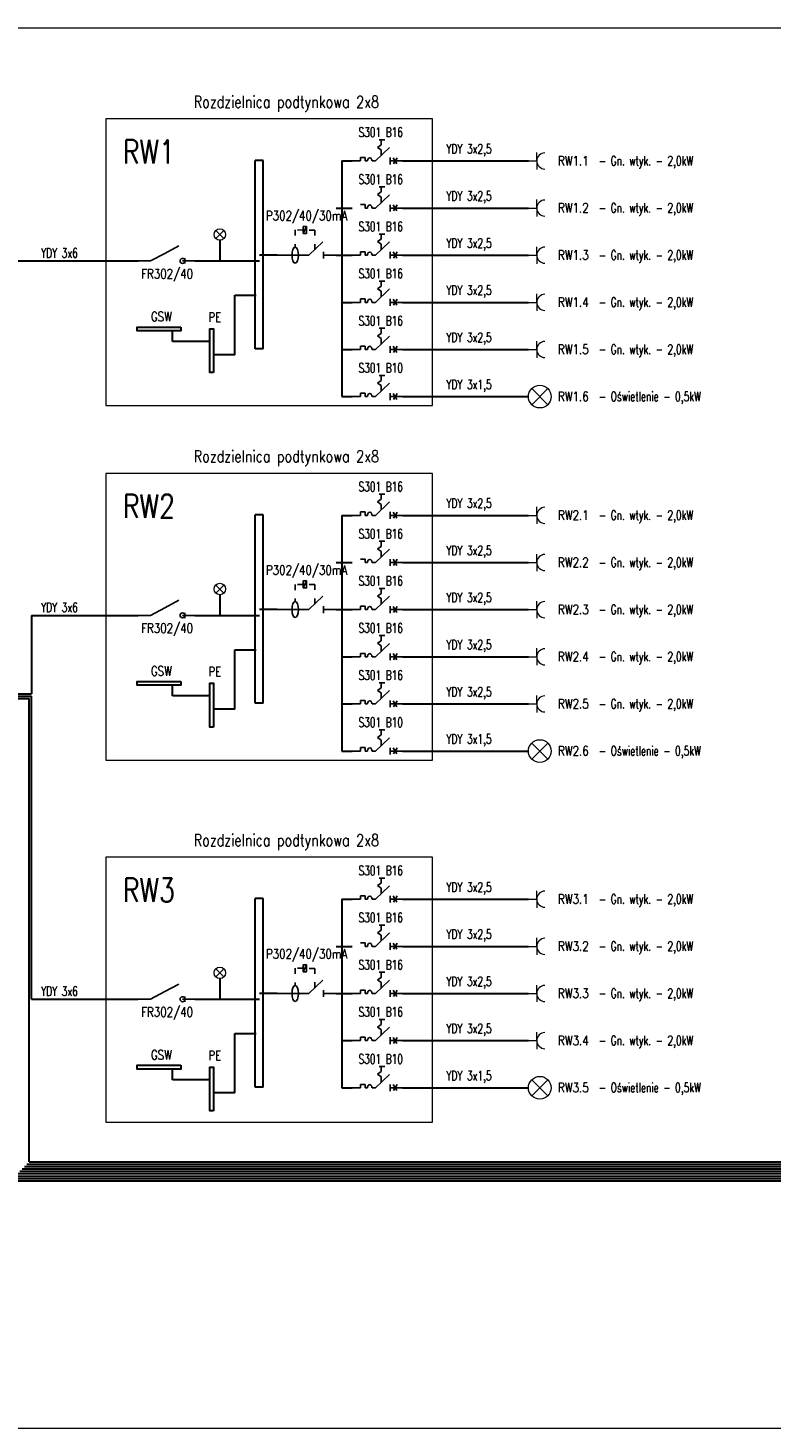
# Model space of a CAD drawing. Header units: millimetres. Extents: x 1575 to 12653, y -3998 to 8126.
# Tile 4 of 11: x 4748 to 6326, y -120 to 2850. Entities that reach past the tile are written whole.
import ezdxf
from ezdxf.enums import TextEntityAlignment as Align
from ezdxf.lldxf.tags import DXFTag

# ---------------------------------------------------------------- set-up
doc = ezdxf.new("R2010")
doc.units = ezdxf.units.MM
doc.linetypes.add('ACAD_ISO03W100', pattern=[30, 12, -18])
for name, color, linetype, lineweight in [('EE_OPR_SYM', 3, 'Continuous', 15), ('EE_OSP_SYM', 3, 'Continuous', 15), ('Opisy', 30, 'Continuous', 25), ('Prad', 1, 'Continuous', 30), ('przerywana', 254, 'DASHED', 15), ('Ramka', 254, 'Continuous', 15)]:
    doc.layers.add(name, color=color, linetype=linetype, lineweight=lineweight)
doc.layers.add('EE_SYGOCHR_SYM', color=1, linetype='Continuous')
doc.styles.get("Standard").update_dxf_attribs({"font": 'romans.shx'})
tags = doc.linetypes.add('DASHED', pattern=[19.05, 12.7, -6.35]).pattern_tags.tags
tags[6:7] = [DXFTag(74, 4), DXFTag(75, 0), DXFTag(340, '0'), DXFTag(46, 1.0), DXFTag(50, 0.0), DXFTag(44, 0.0), DXFTag(45, 0.0)]
tags[4:5] = [DXFTag(74, 4), DXFTag(75, 0), DXFTag(340, '0'), DXFTag(46, 1.0), DXFTag(50, 0.0), DXFTag(44, 0.0), DXFTag(45, 0.0)]

# ---------------------------------------------------------------- blocks, each defined once
blk = doc.blocks.new('Gn pojedyncze')
at = {"layer": 'EE_OSP_SYM'}
for p, q in [((0, 0), (12, 0)), ((12, 0), (12, 12)), ((12, 0), (12, -12))]:
    blk.add_line(p, q, dxfattribs=at)
blk.add_arc((23.3, 0), 11.4, 90, 270, dxfattribs=at)

msp = doc.modelspace()

# ---------------------------------------------------------------- linework, layer by layer
at = {"layer": 'EE_OPR_SYM'}
for p, q in [((5164.2, 2403.2), (5147.2, 2420.3)), ((5147.2, 2403.3), (5164.3, 2420.3)), ((5817.7, 2050.9), (5851.9, 2085)), ((5851.8, 2050.9), (5817.8, 2085)), ((5164.2, 1651.3), (5147.2, 1668.4)), ((5147.2, 1651.4), (5164.3, 1668.4)), ((5817.7, 1299), (5851.9, 1333.1)), ((5851.8, 1299), (5817.8, 1333.1)), ((5164.2, 837), (5147.2, 854.1)), ((5147.2, 837), (5164.3, 854.1)), ((5817.7, 584.7), (5851.9, 618.8)), ((5851.8, 584.7), (5817.8, 618.8))]:
    msp.add_line(p, q, dxfattribs=at)
for centre, radius in [((5155.7, 2411.8), 12.1), ((5834.8, 2068), 24.1), ((5155.7, 1659.9), 12.1), ((5834.8, 1316.1), 24.1), ((5155.7, 845.6), 12.1), ((5834.8, 601.8), 24.1)]:
    msp.add_circle(centre, radius, dxfattribs=at)
at = {"layer": 'EE_SYGOCHR_SYM'}
for p, q in [((5515.6, 2596.4), (5485.9, 2568)), ((5454.5, 2568), (5436.3, 2568)), ((5454.5, 2575.3), (5464.2, 2575.3)), ((5454.5, 2568), (5454.5, 2575.3)), ((5464.2, 2575.3), (5464.2, 2568)), ((5469, 2568), (5464.2, 2568)), ((5485.9, 2568), (5478.7, 2568)), ((5517, 2560.7), (5517, 2575.2)), ((5543.4, 2568), (5517, 2568)), ((5523.9, 2574.9), (5531.7, 2561.9)), ((5532.3, 2574.9), (5524.4, 2561.9)), ((5515.6, 2496.4), (5485.9, 2468)), ((5454.5, 2475.3), (5464.2, 2475.3)), ((5464.2, 2475.3), (5464.2, 2468)), ((5469, 2468), (5464.2, 2468)), ((5485.9, 2468), (5478.7, 2468)), ((5517, 2460.7), (5517, 2475.2)), ((5543.4, 2468), (5517, 2468)), ((5523.9, 2474.9), (5531.7, 2461.9)), ((5532.3, 2474.9), (5524.4, 2461.9)), ((5340, 2428.8), (5332.8, 2414.2)), ((5068.4, 2387.9), (5038.6, 2371.9)), ((5374.6, 2396.4), (5344.8, 2368)), ((5515.6, 2396.4), (5485.9, 2368)), ((5008.8, 2355.9), (4982.4, 2355.9)), ((5038.6, 2371.9), (5008.8, 2355.9)), ((5102.9, 2355.9), (5076.4, 2355.9)), ((5081.7, 2361.6), (5081.7, 2350.2)), ((5337.6, 2368), (5277.1, 2368)), ((5344.8, 2368), (5337.6, 2368)), ((5375.9, 2360.7), (5375.9, 2375.2)), ((5402.4, 2368), (5375.9, 2368)), ((5454.5, 2368), (5436.3, 2368)), ((5454.5, 2368), (5436.3, 2368)), ((5454.5, 2368), (5454.5, 2375.3)), ((5454.5, 2375.3), (5464.2, 2375.3)), ((5464.2, 2375.3), (5464.2, 2368)), ((5469, 2368), (5464.2, 2368)), ((5485.9, 2368), (5478.7, 2368)), ((5517, 2360.7), (5517, 2375.2)), ((5543.4, 2368), (5517, 2368)), ((5523.9, 2374.9), (5531.7, 2361.9)), ((5532.3, 2374.9), (5524.4, 2361.9)), ((5515.6, 2296.4), (5485.9, 2268)), ((5454.5, 2268), (5436.3, 2268)), ((5454.5, 2268), (5454.5, 2275.3)), ((5454.5, 2275.3), (5464.2, 2275.3)), ((5464.2, 2275.3), (5464.2, 2268)), ((5469, 2268), (5464.2, 2268)), ((5485.9, 2268), (5478.7, 2268)), ((5517, 2260.7), (5517, 2275.2)), ((5543.4, 2268), (5517, 2268)), ((5523.9, 2274.9), (5531.7, 2261.9)), ((5532.3, 2274.9), (5524.4, 2261.9)), ((5454.5, 2168), (5454.5, 2175.3)), ((5454.5, 2175.3), (5464.2, 2175.3)), ((5464.2, 2175.3), (5464.2, 2168)), ((5515.6, 2196.4), (5485.9, 2168)), ((5517, 2160.7), (5517, 2175.2)), ((5523.9, 2174.9), (5531.7, 2161.9)), ((5532.3, 2174.9), (5524.4, 2161.9)), ((5454.5, 2168), (5436.3, 2168)), ((5469, 2168), (5464.2, 2168)), ((5485.9, 2168), (5478.7, 2168)), ((5543.4, 2168), (5517, 2168)), ((5515.6, 2096.4), (5485.9, 2068)), ((5454.5, 2068), (5436.3, 2068)), ((5454.5, 2075.3), (5464.2, 2075.3)), ((5454.5, 2068), (5454.5, 2075.3)), ((5464.2, 2075.3), (5464.2, 2068)), ((5469, 2068), (5464.2, 2068)), ((5485.9, 2068), (5478.7, 2068)), ((5517, 2060.7), (5517, 2075.2)), ((5543.4, 2068), (5517, 2068)), ((5523.9, 2074.9), (5531.7, 2061.9)), ((5532.3, 2074.9), (5524.4, 2061.9)), ((5515.6, 1844.5), (5485.9, 1816.1)), ((5454.5, 1816.1), (5436.3, 1816.1)), ((5454.5, 1823.4), (5464.2, 1823.4)), ((5454.5, 1816.1), (5454.5, 1823.4)), ((5464.2, 1823.4), (5464.2, 1816.1)), ((5469, 1816.1), (5464.2, 1816.1)), ((5485.9, 1816.1), (5478.7, 1816.1)), ((5517, 1808.9), (5517, 1823.3)), ((5543.4, 1816.1), (5517, 1816.1)), ((5523.9, 1823), (5531.7, 1810)), ((5532.3, 1823), (5524.4, 1810)), ((5454.5, 1723.4), (5464.2, 1723.4)), ((5464.2, 1723.4), (5464.2, 1716.1)), ((5515.6, 1744.5), (5485.9, 1716.1)), ((5517, 1708.9), (5517, 1723.3)), ((5523.9, 1723), (5531.7, 1710)), ((5532.3, 1723), (5524.4, 1710)), ((5469, 1716.1), (5464.2, 1716.1)), ((5485.9, 1716.1), (5478.7, 1716.1)), ((5543.4, 1716.1), (5517, 1716.1)), ((5340, 1676.9), (5332.8, 1662.3)), ((5068.4, 1636), (5038.6, 1620)), ((5374.6, 1644.5), (5344.8, 1616.1)), ((5515.6, 1644.5), (5485.9, 1616.1)), ((5008.8, 1604), (4982.4, 1604)), ((5038.6, 1620), (5008.8, 1604)), ((5102.9, 1604), (5076.4, 1604)), ((5081.7, 1609.7), (5081.7, 1598.3)), ((5337.6, 1616.1), (5277.1, 1616.1)), ((5344.8, 1616.1), (5337.6, 1616.1)), ((5375.9, 1608.9), (5375.9, 1623.3)), ((5402.4, 1616.1), (5375.9, 1616.1)), ((5454.5, 1616.1), (5436.3, 1616.1)), ((5454.5, 1616.1), (5436.3, 1616.1)), ((5454.5, 1616.1), (5454.5, 1623.4)), ((5454.5, 1623.4), (5464.2, 1623.4)), ((5464.2, 1623.4), (5464.2, 1616.1)), ((5469, 1616.1), (5464.2, 1616.1)), ((5485.9, 1616.1), (5478.7, 1616.1)), ((5517, 1608.9), (5517, 1623.3)), ((5543.4, 1616.1), (5517, 1616.1)), ((5523.9, 1623), (5531.7, 1610)), ((5532.3, 1623), (5524.4, 1610)), ((5515.6, 1544.5), (5485.9, 1516.1)), ((5454.5, 1516.1), (5436.3, 1516.1)), ((5454.5, 1516.1), (5454.5, 1523.4)), ((5454.5, 1523.4), (5464.2, 1523.4)), ((5464.2, 1523.4), (5464.2, 1516.1)), ((5469, 1516.1), (5464.2, 1516.1)), ((5485.9, 1516.1), (5478.7, 1516.1)), ((5517, 1508.9), (5517, 1523.3)), ((5543.4, 1516.1), (5517, 1516.1)), ((5523.9, 1523), (5531.7, 1510)), ((5532.3, 1523), (5524.4, 1510)), ((5515.6, 1444.5), (5485.9, 1416.1)), ((5454.5, 1416.1), (5436.3, 1416.1)), ((5454.5, 1416.1), (5454.5, 1423.4)), ((5454.5, 1423.4), (5464.2, 1423.4)), ((5464.2, 1423.4), (5464.2, 1416.1)), ((5469, 1416.1), (5464.2, 1416.1)), ((5485.9, 1416.1), (5478.7, 1416.1)), ((5517, 1408.9), (5517, 1423.3)), ((5543.4, 1416.1), (5517, 1416.1)), ((5523.9, 1423), (5531.7, 1410)), ((5532.3, 1423), (5524.4, 1410)), ((5515.6, 1344.5), (5485.9, 1316.1)), ((5454.5, 1316.1), (5436.3, 1316.1)), ((5454.5, 1316.1), (5454.5, 1323.4)), ((5454.5, 1323.4), (5464.2, 1323.4)), ((5464.2, 1323.4), (5464.2, 1316.1)), ((5469, 1316.1), (5464.2, 1316.1)), ((5485.9, 1316.1), (5478.7, 1316.1)), ((5517, 1308.9), (5517, 1323.3)), ((5543.4, 1316.1), (5517, 1316.1)), ((5523.9, 1323), (5531.7, 1310)), ((5532.3, 1323), (5524.4, 1310)), ((5515.6, 1030.2), (5485.9, 1001.8)), ((5454.5, 1001.8), (5436.3, 1001.8)), ((5454.5, 1009.1), (5464.2, 1009.1)), ((5454.5, 1001.8), (5454.5, 1009.1)), ((5464.2, 1009.1), (5464.2, 1001.8)), ((5469, 1001.8), (5464.2, 1001.8)), ((5485.9, 1001.8), (5478.7, 1001.8)), ((5517, 994.5), (5517, 1009)), ((5543.4, 1001.8), (5517, 1001.8)), ((5523.9, 1008.7), (5531.7, 995.7)), ((5532.3, 1008.7), (5524.4, 995.7)), ((5515.6, 930.2), (5485.9, 901.8)), ((5454.5, 909.1), (5464.2, 909.1)), ((5464.2, 909.1), (5464.2, 901.8)), ((5469, 901.8), (5464.2, 901.8)), ((5485.9, 901.8), (5478.7, 901.8)), ((5517, 894.5), (5517, 909)), ((5543.4, 901.8), (5517, 901.8)), ((5523.9, 908.7), (5531.7, 895.7)), ((5532.3, 908.7), (5524.4, 895.7)), ((5340, 862.5), (5332.8, 848)), ((5038.6, 805.7), (5008.8, 789.7)), ((5068.4, 821.7), (5038.6, 805.7)), ((5374.6, 830.2), (5344.8, 801.8)), ((5375.9, 794.5), (5375.9, 809)), ((5454.5, 801.8), (5454.5, 809.1)), ((5454.5, 809.1), (5464.2, 809.1)), ((5464.2, 809.1), (5464.2, 801.8)), ((5515.6, 830.2), (5485.9, 801.8)), ((5517, 794.5), (5517, 809)), ((5523.9, 808.7), (5531.7, 795.7)), ((5532.3, 808.7), (5524.4, 795.7)), ((5008.8, 789.7), (4982.4, 789.7)), ((5102.9, 789.7), (5076.4, 789.7)), ((5081.7, 795.4), (5081.7, 783.9)), ((5337.6, 801.8), (5277.1, 801.8)), ((5344.8, 801.8), (5337.6, 801.8)), ((5402.4, 801.8), (5375.9, 801.8)), ((5454.5, 801.8), (5436.3, 801.8)), ((5454.5, 801.8), (5436.3, 801.8)), ((5469, 801.8), (5464.2, 801.8)), ((5485.9, 801.8), (5478.7, 801.8)), ((5543.4, 801.8), (5517, 801.8)), ((5515.6, 730.2), (5485.9, 701.8)), ((5454.5, 701.8), (5436.3, 701.8)), ((5454.5, 701.8), (5454.5, 709.1)), ((5454.5, 709.1), (5464.2, 709.1)), ((5464.2, 709.1), (5464.2, 701.8)), ((5469, 701.8), (5464.2, 701.8)), ((5485.9, 701.8), (5478.7, 701.8)), ((5517, 694.5), (5517, 709)), ((5543.4, 701.8), (5517, 701.8)), ((5523.9, 708.7), (5531.7, 695.7)), ((5532.3, 708.7), (5524.4, 695.7)), ((5515.6, 630.2), (5485.9, 601.8)), ((5454.5, 601.8), (5436.3, 601.8)), ((5454.5, 609.1), (5464.2, 609.1)), ((5454.5, 601.8), (5454.5, 609.1)), ((5464.2, 609.1), (5464.2, 601.8)), ((5469, 601.8), (5464.2, 601.8)), ((5485.9, 601.8), (5478.7, 601.8)), ((5517, 594.5), (5517, 609)), ((5543.4, 601.8), (5517, 601.8)), ((5523.9, 608.7), (5531.7, 595.7)), ((5532.3, 608.7), (5524.4, 595.7))]:
    msp.add_line(p, q, dxfattribs=at)
at = {"layer": 'EE_SYGOCHR_SYM', "linetype": 'ACAD_ISO03W100'}
for p, q in [((5505.9, 2613), (5490.5, 2613)), ((5498.2, 2602.2), (5490.5, 2596.8)), ((5498.2, 2591.4), (5490.5, 2596.8)), ((5498.2, 2602.2), (5498.2, 2613)), ((5498.2, 2579.7), (5498.2, 2591.4)), ((5505.9, 2513), (5490.5, 2513)), ((5498.2, 2502.2), (5490.5, 2496.8)), ((5498.2, 2491.4), (5490.5, 2496.8)), ((5498.2, 2502.2), (5498.2, 2513)), ((5498.2, 2479.7), (5498.2, 2491.4)), ((5332.8, 2421.5), (5315.7, 2421.6)), ((5315.7, 2421.6), (5315.7, 2385.2)), ((5357.1, 2421.3), (5340, 2421.4)), ((5357.1, 2379.7), (5357.1, 2421.3)), ((5505.9, 2413), (5490.5, 2413)), ((5498.2, 2402.2), (5498.2, 2413)), ((5498.2, 2402.2), (5490.5, 2396.8)), ((5498.2, 2391.4), (5490.5, 2396.8)), ((5498.2, 2379.7), (5498.2, 2391.4)), ((5505.9, 2313), (5490.5, 2313)), ((5498.2, 2302.2), (5490.5, 2296.8)), ((5498.2, 2291.4), (5490.5, 2296.8)), ((5498.2, 2302.2), (5498.2, 2313)), ((5498.2, 2279.7), (5498.2, 2291.4)), ((5505.9, 2213), (5490.5, 2213)), ((5498.2, 2202.2), (5490.5, 2196.8)), ((5498.2, 2202.2), (5498.2, 2213)), ((5498.2, 2191.4), (5490.5, 2196.8)), ((5498.2, 2179.7), (5498.2, 2191.4)), ((5505.9, 2113), (5490.5, 2113)), ((5498.2, 2102.2), (5498.2, 2113)), ((5498.2, 2102.2), (5490.5, 2096.8)), ((5498.2, 2091.4), (5490.5, 2096.8)), ((5498.2, 2079.7), (5498.2, 2091.4)), ((5505.9, 1861.1), (5490.5, 1861.1)), ((5498.2, 1850.3), (5490.5, 1844.9)), ((5498.2, 1839.5), (5490.5, 1844.9)), ((5498.2, 1850.3), (5498.2, 1861.1)), ((5498.2, 1827.8), (5498.2, 1839.5)), ((5505.9, 1761.1), (5490.5, 1761.1)), ((5498.2, 1750.3), (5498.2, 1761.1)), ((5498.2, 1750.3), (5490.5, 1744.9)), ((5498.2, 1739.5), (5490.5, 1744.9)), ((5498.2, 1727.8), (5498.2, 1739.5)), ((5315.7, 1669.7), (5315.7, 1633.3)), ((5332.8, 1669.6), (5315.7, 1669.7)), ((5357.1, 1669.4), (5340, 1669.6)), ((5357.1, 1627.8), (5357.1, 1669.4)), ((5505.9, 1661.1), (5490.5, 1661.1)), ((5498.2, 1650.3), (5490.5, 1644.9)), ((5498.2, 1639.5), (5490.5, 1644.9)), ((5498.2, 1650.3), (5498.2, 1661.1)), ((5498.2, 1627.8), (5498.2, 1639.5)), ((5505.9, 1561.1), (5490.5, 1561.1)), ((5498.2, 1550.3), (5490.5, 1544.9)), ((5498.2, 1539.5), (5490.5, 1544.9)), ((5498.2, 1550.3), (5498.2, 1561.1)), ((5498.2, 1527.8), (5498.2, 1539.5)), ((5505.9, 1461.1), (5490.5, 1461.1)), ((5498.2, 1450.3), (5498.2, 1461.1)), ((5498.2, 1450.3), (5490.5, 1444.9)), ((5498.2, 1439.5), (5490.5, 1444.9)), ((5498.2, 1427.8), (5498.2, 1439.5)), ((5505.9, 1361.1), (5490.5, 1361.1)), ((5498.2, 1350.3), (5490.5, 1344.9)), ((5498.2, 1339.5), (5490.5, 1344.9)), ((5498.2, 1350.3), (5498.2, 1361.1)), ((5498.2, 1327.8), (5498.2, 1339.5)), ((5505.9, 1046.8), (5490.5, 1046.8)), ((5498.2, 1036), (5498.2, 1046.8)), ((5498.2, 1036), (5490.5, 1030.6)), ((5498.2, 1025.2), (5490.5, 1030.6)), ((5498.2, 1013.5), (5498.2, 1025.2)), ((5505.9, 946.8), (5490.5, 946.8)), ((5498.2, 936), (5490.5, 930.6)), ((5498.2, 925.2), (5490.5, 930.6)), ((5498.2, 936), (5498.2, 946.8)), ((5498.2, 913.5), (5498.2, 925.2)), ((5332.8, 855.3), (5315.7, 855.4)), ((5315.7, 855.4), (5315.7, 819)), ((5357.1, 855.1), (5340, 855.2)), ((5357.1, 813.5), (5357.1, 855.1)), ((5505.9, 846.8), (5490.5, 846.8)), ((5498.2, 836), (5490.5, 830.6)), ((5498.2, 836), (5498.2, 846.8)), ((5498.2, 825.2), (5490.5, 830.6)), ((5498.2, 813.5), (5498.2, 825.2)), ((5505.9, 746.8), (5490.5, 746.8)), ((5498.2, 736), (5498.2, 746.8)), ((5498.2, 736), (5490.5, 730.6)), ((5498.2, 725.2), (5490.5, 730.6)), ((5498.2, 713.5), (5498.2, 725.2)), ((5505.9, 646.8), (5490.5, 646.8)), ((5498.2, 636), (5490.5, 630.6)), ((5498.2, 625.2), (5490.5, 630.6)), ((5498.2, 636), (5498.2, 646.8)), ((5498.2, 613.5), (5498.2, 625.2))]:
    msp.add_line(p, q, dxfattribs=at)
at = {"layer": 'EE_SYGOCHR_SYM'}
for points in [[(5332.8, 2414.2), (5340, 2414.2), (5340, 2428.8), (5332.8, 2428.8)], [(5332.8, 1662.3), (5340, 1662.3), (5340, 1676.9), (5332.8, 1676.9)], [(5332.8, 848), (5340, 848), (5340, 862.5), (5332.8, 862.5)]]:
    msp.add_lwpolyline(points, close=True, dxfattribs=at)
for centre in [(5076.4, 2355.9), (5076.4, 1604), (5076.4, 789.7)]:
    msp.add_circle(centre, 5.24, dxfattribs=at)
at = {"layer": 'EE_SYGOCHR_SYM', "extrusion": (0, 0, -1)}
for centre in [(5473.8, 2568), (5473.8, 2468), (5473.8, 2368), (5473.8, 2268), (5473.8, 2168), (5473.8, 2068), (5473.8, 1816.1), (5473.8, 1716.1), (5473.8, 1616.1), (5473.8, 1516.1), (5473.8, 1416.1), (5473.8, 1316.1), (5473.8, 1001.8), (5473.8, 901.8), (5473.8, 801.8), (5473.8, 701.8), (5473.8, 601.8)]:
    msp.add_ellipse(centre, major_axis=(0, 6.74), ratio=0.720448, start_param=4.712389, end_param=7.853982, dxfattribs=at)
for centre in [(5315.7, 2368.2), (5315.7, 1616.3), (5315.7, 802)]:
    msp.add_ellipse(centre, major_axis=(0, -17), ratio=0.400883, dxfattribs=at)
at = {"layer": 'Opisy'}
for p, q in [((5187.7, 2157), (5187.7, 2157)), ((5187.7, 1405.1), (5187.7, 1405.1)), ((5187.7, 590.8), (5187.7, 590.8))]:
    msp.add_line(p, q, dxfattribs=at)
at = {"layer": 'Prad'}
for p, q in [((5230.9, 2169.3), (5230.9, 2569.3)), ((5247.8, 2569.3), (5230.9, 2569.3)), ((5247.8, 2169.3), (5247.8, 2569.3)), ((5414.4, 2568), (5414.4, 2068)), ((5414.4, 2568), (5436.3, 2568)), ((5543.4, 2568), (5810.7, 2568)), ((5402.4, 2468), (5436.3, 2468)), ((5543.4, 2468), (5810.7, 2468)), ((5155.9, 2399.7), (5155.9, 2355.9)), ((4606.2, 2355.9), (4982.4, 2355.9)), ((5102.9, 2355.9), (5239.9, 2355.9)), ((5277.1, 2368), (5239.6, 2368)), ((5402.4, 2368), (5436.3, 2368)), ((5543.4, 2368), (5810.7, 2368)), ((5187.7, 2157), (5187.7, 2283)), ((5187.7, 2283), (5232.7, 2283)), ((5414.4, 2268), (5436.3, 2268)), ((5543.4, 2268), (5810.7, 2268)), ((5055.2, 2184.9), (5055.2, 2207.5)), ((5134.4, 2184.9), (5055.2, 2184.9)), ((5247.8, 2169.3), (5230.9, 2169.3)), ((5187.7, 2157), (5142.6, 2157)), ((5414.4, 2168), (5436.3, 2168)), ((5543.4, 2168), (5810.7, 2168)), ((5414.4, 2068), (5436.3, 2068)), ((5543.4, 2068), (5810.7, 2068)), ((5230.9, 1417.4), (5230.9, 1817.4)), ((5247.8, 1817.4), (5230.9, 1817.4)), ((5247.8, 1417.4), (5247.8, 1817.4)), ((5414.4, 1816.1), (5436.3, 1816.1)), ((5414.4, 1816.1), (5414.4, 1316.1)), ((5543.4, 1816.1), (5810.7, 1816.1)), ((5402.4, 1716.1), (5436.3, 1716.1)), ((5543.4, 1716.1), (5810.7, 1716.1)), ((5155.9, 1647.8), (5155.9, 1604)), ((4756, 1604), (4982.4, 1604)), ((4756, 1604), (4756, 1437.3)), ((5102.9, 1604), (5239.9, 1604)), ((5277.1, 1616.1), (5239.6, 1616.1)), ((5402.4, 1616.1), (5436.3, 1616.1)), ((5543.4, 1616.1), (5810.7, 1616.1)), ((5187.7, 1531.1), (5232.7, 1531.1)), ((5187.7, 1405.1), (5187.7, 1531.1)), ((5414.4, 1516.1), (5436.3, 1516.1)), ((5543.4, 1516.1), (5810.7, 1516.1)), ((5055.2, 1433), (5055.2, 1455.6)), ((3597.7, 1427.3, 0), (4751, 1427.3, 0)), ((3602.7, 1432.3, 0), (4756, 1432.3, 0)), ((3607.7, 1437.3, 0), (4756, 1437.3, 0)), ((4751, 444.6), (4751, 1427.3)), ((4756, 789.7), (4756, 1432.3)), ((5134.4, 1433), (5055.2, 1433)), ((5187.7, 1405.1), (5142.6, 1405.1)), ((5247.8, 1417.4), (5230.9, 1417.4)), ((5414.4, 1416.1), (5436.3, 1416.1)), ((5543.4, 1416.1), (5810.7, 1416.1)), ((5414.4, 1316.1), (5436.3, 1316.1)), ((5543.4, 1316.1), (5810.7, 1316.1)), ((5230.9, 603.1), (5230.9, 1003.1)), ((5247.8, 1003.1), (5230.9, 1003.1)), ((5247.8, 603.1), (5247.8, 1003.1)), ((5414.4, 1001.8), (5414.4, 601.8)), ((5414.4, 1001.8), (5436.3, 1001.8)), ((5543.4, 1001.8), (5810.7, 1001.8)), ((5402.4, 901.8), (5436.3, 901.8)), ((5543.4, 901.8), (5810.7, 901.8)), ((5155.9, 833.5), (5155.9, 789.7)), ((4756, 789.7), (4982.4, 789.7)), ((5102.9, 789.7), (5239.9, 789.7)), ((5277.1, 801.8), (5239.6, 801.8)), ((5402.4, 801.8), (5436.3, 801.8)), ((5543.4, 801.8), (5810.7, 801.8)), ((5187.7, 590.8), (5187.7, 716.8)), ((5187.7, 716.8), (5232.7, 716.8)), ((5414.4, 701.8), (5436.3, 701.8)), ((5543.4, 701.8), (5810.7, 701.8)), ((5055.2, 618.6), (5055.2, 641.2)), ((5134.4, 618.6), (5055.2, 618.6)), ((5247.8, 603.1), (5230.9, 603.1)), ((5414.4, 601.8), (5436.3, 601.8)), ((5543.4, 601.8), (5810.7, 601.8)), ((5187.7, 590.8), (5142.6, 590.8)), ((4726, 419.6), (7932.6, 419.6)), ((4731, 424.6), (7927.6, 424.6)), ((4736, 429.6), (7922.6, 429.6)), ((4741, 434.6), (6367.4, 434.6)), ((4746, 439.6), (6362.4, 439.6)), ((4751, 444.6), (6357.4, 444.6)), ((4711, 404.6), (9477.1, 404.6)), ((4716, 409.6), (9472.1, 409.6)), ((4721, 414.6), (9467.1, 414.6))]:
    msp.add_line(p, q, dxfattribs=at)
for points in [[(5073.1, 2215.7), (5073.1, 2207.5), (4980.4, 2207.5), (4980.4, 2215.7)], [(5142.6, 2118.9), (5134.4, 2118.9), (5134.4, 2211.6), (5142.6, 2211.6)], [(5073.1, 1463.8), (5073.1, 1455.6), (4980.4, 1455.6), (4980.4, 1463.8)], [(5142.6, 1367), (5134.4, 1367), (5134.4, 1459.8), (5142.6, 1459.8)], [(5073.1, 649.5), (5073.1, 641.2), (4980.4, 641.2), (4980.4, 649.5)], [(5142.6, 552.7), (5134.4, 552.7), (5134.4, 645.4), (5142.6, 645.4)]]:
    msp.add_lwpolyline(points, close=True, dxfattribs=at)
at = {"layer": 'przerywana', "linetype": 'Continuous', "ltscale": 20}
for points in [[(4913.7, 2048.9), (5606.8, 2048.9), (5606.8, 2657.1), (4913.7, 2657.1)], [(4913.7, 1297.1), (5606.8, 1297.1), (5606.8, 1905.2), (4913.7, 1905.2)], [(4913.7, 529), (5606.8, 529), (5606.8, 1090.8), (4913.7, 1090.8)]]:
    msp.add_lwpolyline(points, close=True, dxfattribs=at)
at = {"layer": 'Ramka', "elevation": 0}
msp.add_lwpolyline([(1575.3, -120), (11121.5, -120), (11121.5, 2850), (1575.3, 2850)], close=True, dxfattribs=at)

# ---------------------------------------------------------------- block references
at = {"layer": 'Prad', "xscale": 1.5, "yscale": 1.5, "zscale": 1.5}
for p in [(5810.7, 2568), (5810.7, 2468), (5810.7, 2368), (5810.7, 2268), (5810.7, 2168), (5810.7, 1816.1), (5810.7, 1716.1), (5810.7, 1616.1), (5810.7, 1516.1), (5810.7, 1416.1), (5810.7, 1001.8), (5810.7, 901.8), (5810.7, 801.8), (5810.7, 701.8)]:
    msp.add_blockref('Gn pojedyncze', p, dxfattribs=at)

# ---------------------------------------------------------------- texts
at = {"width": 0.796313}
for s, height, p in [('Rozdzielnica podtynkowa 2x8', 25, (5100.3, 2705.8)), ('P302/40/30mA', 20, (5253.5, 2462)), ('FR302/40', 20, (4988.9, 2338.7)), ('GSW', 20, (5009.4, 2247.8)), ('PE', 20, (5131.4, 2246.6)), ('Rozdzielnica podtynkowa 2x8', 25, (5100.3, 1953.9)), ('P302/40/30mA', 20, (5253.5, 1710.1)), ('FR302/40', 20, (4988.9, 1586.8)), ('GSW', 20, (5009.4, 1495.9)), ('PE', 20, (5131.4, 1494.7)), ('Rozdzielnica podtynkowa 2x8', 25, (5100.3, 1139.5)), ('P302/40/30mA', 20, (5253.5, 895.8)), ('FR302/40', 20, (4988.9, 772.5)), ('GSW', 20, (5009.4, 681.6)), ('PE', 20, (5131.4, 680.4))]:
    msp.add_text(s, height=height, dxfattribs=at).set_placement(p, align=Align.TOP_LEFT)
at = {"width": 0.8}
for s, p in [('RW1.1', (5873.5, 2558.4)), ('RW1.2', (5873.5, 2458.4)), ('RW1.3', (5873.5, 2358.4)), ('RW1.4', (5873.5, 2258.4)), ('RW1.5', (5873.5, 2158.4)), ('RW1.6', (5873.5, 2058.4)), ('RW2.1', (5873.5, 1806.5)), ('RW2.2', (5873.5, 1706.5)), ('RW2.3', (5873.5, 1606.5)), ('RW2.4', (5873.5, 1506.5)), ('RW2.5', (5873.5, 1406.5)), ('RW2.6', (5873.5, 1306.5)), ('RW3.1', (5873.5, 992.2)), ('RW3.2', (5873.5, 892.2)), ('RW3.3', (5873.5, 792.2)), ('RW3.4', (5873.5, 692.2)), ('RW3.5', (5873.5, 592.2))]:
    msp.add_text(s, height=20, dxfattribs=at).set_placement(p)
at = {"layer": 'Opisy', "width": 0.7}
for s, p in [('S301 B16', (5450.1, 2639)), ('S301 B16', (5450.1, 2539)), ('S301 B16', (5450.1, 2439)), ('S301 B16', (5450.1, 2339)), ('S301 B16', (5450.1, 2239)), ('S301 B10', (5450.1, 2139)), ('S301 B16', (5450.1, 1887.1)), ('S301 B16', (5450.1, 1787.1)), ('S301 B16', (5450.1, 1687.1)), ('S301 B16', (5450.1, 1587.1)), ('S301 B16', (5450.1, 1487.1)), ('S301 B10', (5450.1, 1387.1)), ('S301 B16', (5450.1, 1072.8)), ('S301 B16', (5450.1, 972.8)), ('S301 B16', (5450.1, 872.8)), ('S301 B16', (5450.1, 772.8)), ('S301 B10', (5450.1, 672.8))]:
    msp.add_text(s, height=20, dxfattribs=at).set_placement(p, align=Align.TOP_LEFT)
for s, p in [('YDY 3x2,5', (5636.5, 2583.7)), ('- Gn. wtyk. - 2,0kW', (5960.1, 2558.4)), ('YDY 3x2,5', (5636.5, 2483.7)), ('- Gn. wtyk. - 2,0kW', (5960.1, 2458.4)), ('YDY 3x6', (4776.3, 2362.8)), ('YDY 3x2,5', (5636.5, 2383.7)), ('- Gn. wtyk. - 2,0kW', (5960.1, 2358.4)), ('YDY 3x2,5', (5636.5, 2283.7)), ('- Gn. wtyk. - 2,0kW', (5960.1, 2258.4)), ('YDY 3x2,5', (5636.5, 2183.7)), ('- Gn. wtyk. - 2,0kW', (5960.1, 2158.4)), ('YDY 3x1,5', (5636.5, 2083.7)), ('- Oświetlenie - 0,5kW', (5960.1, 2058.4)), ('YDY 3x2,5', (5636.5, 1831.8)), ('- Gn. wtyk. - 2,0kW', (5960.1, 1806.5)), ('YDY 3x2,5', (5636.5, 1731.8)), ('- Gn. wtyk. - 2,0kW', (5960.1, 1706.5)), ('YDY 3x2,5', (5636.5, 1631.8)), ('YDY 3x6', (4776.3, 1610.9)), ('- Gn. wtyk. - 2,0kW', (5960.1, 1606.5)), ('YDY 3x2,5', (5636.5, 1531.8)), ('- Gn. wtyk. - 2,0kW', (5960.1, 1506.5)), ('YDY 3x2,5', (5636.5, 1431.8)), ('- Gn. wtyk. - 2,0kW', (5960.1, 1406.5)), ('YDY 3x1,5', (5636.5, 1331.8)), ('- Oświetlenie - 0,5kW', (5960.1, 1306.5)), ('YDY 3x2,5', (5636.5, 1017.5)), ('- Gn. wtyk. - 2,0kW', (5960.1, 992.2)), ('YDY 3x2,5', (5636.5, 917.5)), ('- Gn. wtyk. - 2,0kW', (5960.1, 892.2)), ('YDY 3x2,5', (5636.5, 817.5)), ('YDY 3x6', (4776.3, 796.6)), ('- Gn. wtyk. - 2,0kW', (5960.1, 792.2)), ('YDY 3x2,5', (5636.5, 717.5)), ('- Gn. wtyk. - 2,0kW', (5960.1, 692.2)), ('YDY 3x1,5', (5636.5, 617.5)), ('- Oświetlenie - 0,5kW', (5960.1, 592.2))]:
    msp.add_text(s, height=20, dxfattribs=at).set_placement(p)
at = {"layer": 'Prad', "width": 0.796313}
for s, p in [('RW1', (4949.7, 2612.5)), ('RW2', (4949.7, 1860.6)), ('RW3', (4949.7, 1046.3))]:
    msp.add_text(s, height=50, dxfattribs=at).set_placement(p, align=Align.TOP_LEFT)

doc.saveas('drawing.dxf')
